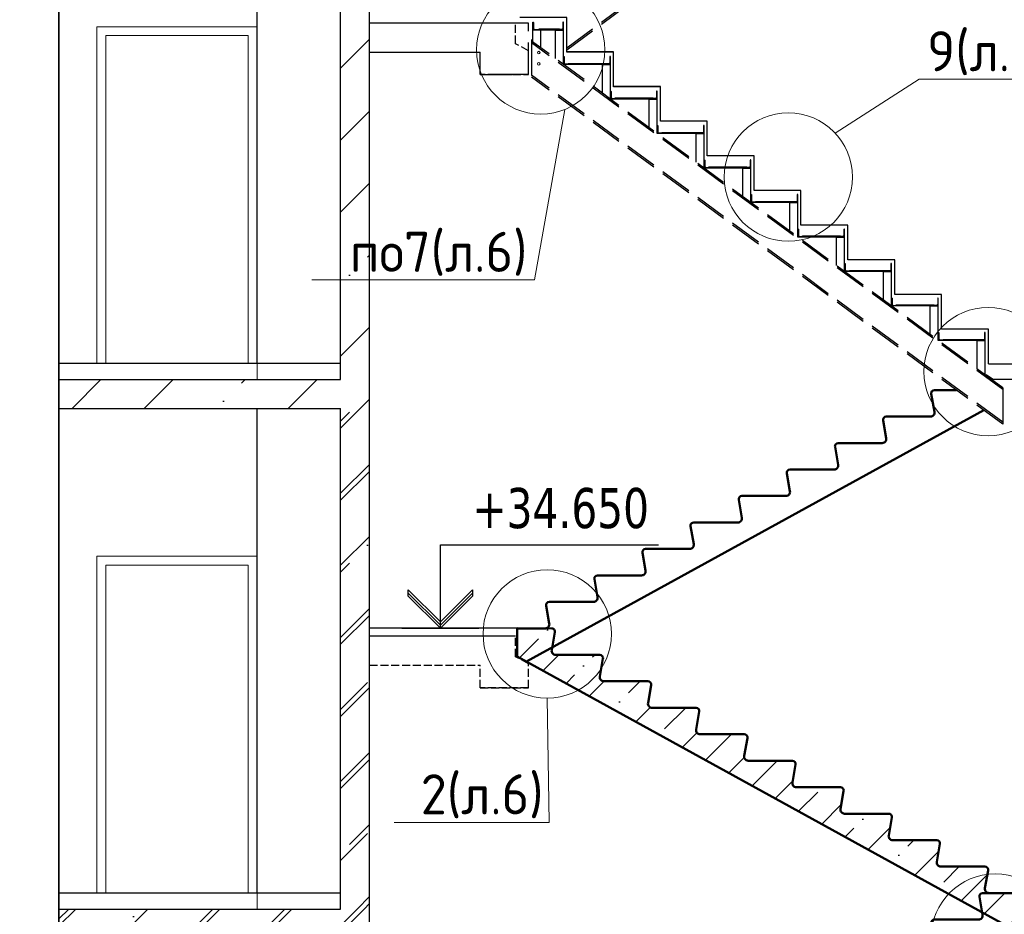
# Model space of a CAD drawing. Header units: millimetres. Extents: x 259029 to 2494469, y -731578 to -57567.
# Tile 137 of 252: x 369447 to 375583, y -498549 to -492973. Entities that reach past the tile are written whole.
import ezdxf
from ezdxf import colors
from ezdxf.entities.mleader import LeaderData, LeaderLine
from ezdxf.math import Vec2, Vec3

# ---------------------------------------------------------------- set-up
doc = ezdxf.new("R2010")
doc.units = ezdxf.units.MM
doc.linetypes.add('______2', pattern=[270, 200, -70])
for name, color, linetype, lineweight in [('1 Плита', 3, 'Continuous', 30), ('RAZMER', 100, 'Continuous', 15), ('Standard', 7, 'Continuous', 25), ('Общий01', 7, 'Continuous', 13), ('ПЛИТА', 152, 'Continuous', 35), ('РАЗРЕЗЫ', 10, 'Continuous', 60), ('Символы 0.20', 1, 'Continuous', 20), ('Стена', 7, 'Continuous', 50), ('Стена_ бетон не несущ.', 253, 'Continuous', 35), ('Стена_ бетон несущ.', 253, 'Continuous', 70)]:
    doc.layers.add(name, color=color, linetype=linetype, lineweight=lineweight)
doc.styles.add('TAHOMA', font='tahoma.ttf')
doc.styles.add('ГОСТ', font='GOST_Common.ttf')
pattern_1 = [(45, (-451201, -145751.34), (-449.0128, 449.0128), []), (45, (-450752, -145751.34), (-449.0128, 449.0128), [793.75, -158.75, 0, -158.75])]
pattern_2 = [(45, (-451201, -165551.34), (-449.0128, 449.0128), []), (45, (-450752, -165551.34), (-449.0128, 449.0128), [793.75, -158.75, 0, -158.75])]

# ---------------------------------------------------------------- blocks, each defined once
blk = doc.blocks.new('_None')
blk = doc.blocks.new('НОВЫЙ')
at = {"layer": 'Standard', "color": 5, "linetype": 'Continuous', "lineweight": 50, "transparency": 33554687}
for p, q in [((381795.4, -472257), (381776.2, -472145.8)), ((381795.8, -472121.9), (382011.4, -472121.7)), ((382011.4, -472121.9), (381835.3, -472121.9)), ((382011.4, -472121.9), (382011.4, -472297.6)), ((378952.4, -473979.3), (382011.4, -472297.6)), ((381495.8, -472286.9), (381770.9, -472286.9)), ((381495.4, -472422), (381476.2, -472310.8)), ((381195.4, -472587), (381176.2, -472475.8)), ((381195.8, -472451.9), (381470.9, -472451.9)), ((380895.4, -472752), (380876.2, -472640.8)), ((380895.8, -472616.9), (381170.9, -472616.9)), ((380595.8, -472781.9), (380870.9, -472781.9)), ((380595.4, -472917), (380576.2, -472805.8)), ((380295.4, -473082), (380276.2, -472970.8)), ((380295.8, -472946.9), (380570.9, -472946.9)), ((379995.4, -473247), (379976.2, -473135.8)), ((379995.8, -473111.9), (380270.9, -473111.9)), ((379695.8, -473276.9), (379970.9, -473276.9)), ((379695.4, -473412), (379676.2, -473300.8)), ((379395.4, -473577), (379376.2, -473465.8)), ((379395.8, -473441.9), (379670.9, -473441.9)), ((379095.4, -473742), (379076.2, -473630.8)), ((379095.8, -473606.9), (379370.9, -473606.9)), ((378894.8, -473771.9), (378894.9, -473836.7)), ((378894.8, -473771.9), (378894.8, -473947.6)), ((378894.8, -473771.9), (379070.9, -473771.9))]:
    blk.add_line(p, q, dxfattribs=at)
for centre, radius, start, end in [((381795.8, -472141.9), 20, 90, 191.30993), ((381495.8, -472306.9), 20, 90, 191.30993), ((381770.9, -472261.9), 25, 270, 11.30993), ((381470.9, -472426.9), 25, 270, 11.30993), ((381195.8, -472471.9), 20, 90, 191.30993), ((381170.9, -472591.9), 25, 270, 11.30993), ((380895.8, -472636.9), 20, 90, 191.30993), ((380595.8, -472801.9), 20, 90, 191.30993), ((380870.9, -472756.9), 25, 270, 11.30993), ((380570.9, -472921.9), 25, 270, 11.30993), ((380295.8, -472966.9), 20, 90, 191.30993), ((380270.9, -473086.9), 25, 270, 11.30993), ((379995.8, -473131.9), 20, 90, 191.30993), ((379695.8, -473296.9), 20, 90, 191.30993), ((379970.9, -473251.9), 25, 270, 11.30993), ((379395.8, -473461.9), 20, 90, 191.30993), ((379670.9, -473416.9), 25, 270, 11.30993), ((379370.9, -473581.9), 25, 270, 11.30993), ((379095.8, -473626.9), 20, 90, 191.30993), ((379070.9, -473746.9), 25, 270, 11.30993)]:
    blk.add_arc(centre, radius, start, end, dxfattribs=at)
at = {"layer": 'РАЗРЕЗЫ', "color": 5, "lineweight": 35}
for p, q in [((382011.4, -472297.6), (382011.4, -472121.9)), ((382011.4, -472297.6), (382011.4, -472297.6)), ((378894.8, -473947.6), (378894.8, -473771.9)), ((378952.4, -473979.3), (378894.8, -473947.6))]:
    blk.add_line(p, q, dxfattribs=at)
blk = doc.blocks.new('выаыв')
at = {"layer": 'Standard', "color": 7, "linetype": '______2', "lineweight": 30}
for p, q in [((483017, -472887), (483017, -472378)), ((486656, -473099), (486656, -472378)), ((482696, -473063), (483017, -472887)), ((482696, -473659), (482696, -473063)), ((483896, -473659), (483896, -473099)), ((486656, -473099), (483896, -473099)), ((482696, -473659), (482696, -473279)), ((483896, -473659), (482696, -473659)), ((483896, -473659), (482696, -473659)), ((482696, -473659), (483896, -473659)), ((483896, -473659), (482696, -473659))]:
    blk.add_line(p, q, dxfattribs=at)
at = {"layer": 'ПЛИТА', "color": 0, "lineweight": 30}
blk.add_line((483017, -472378), (486656, -472378), dxfattribs=at)
blk = doc.blocks.new('марш2')
at = {"layer": 'РАЗРЕЗЫ', "lineweight": -2}
h = blk.add_hatch(dxfattribs=at)
h.set_pattern_fill('ANSI35', color=256, scale=50)
h.paths.add_polyline_path([(519266.6, -473418), (519247, -473531.5, 0.457423), (519271.7, -473560.2), (519546.8, -473560.2, -0.457423), (519566.6, -473583), (519547, -473696.5, 0.457423), (519571.7, -473725.2), (519846.8, -473725.2, -0.457423), (519866.6, -473748), (519847, -473861.5, 0.457423), (519871.7, -473890.2), (520146.8, -473890.2, -0.457423), (520166.6, -473913), (520147, -474026.5, 0.457423), (520171.7, -474055.2), (520446.8, -474055.2, -0.457423), (520466.6, -474078), (520447, -474191.5, 0.457423), (520471.7, -474220.2), (520746.8, -474220.2, -0.457423), (520766.6, -474243), (520747, -474356.5, 0.457423), (520771.7, -474385.2), (521046.8, -474385.2, -0.457423), (521066.6, -474408), (521047, -474521.5, 0.457423), (521071.7, -474550.2), (521346.8, -474550.2, -0.457423), (521366.6, -474573), (521347, -474686.5, 0.457423), (521371.7, -474715.2), (521646.8, -474715.2, -0.457423), (521666.6, -474738), (521647, -474851.5, 0.457423), (521671.7, -474880.2), (521946.8, -474880.2, -0.457423), (521966.6, -474903), (521947, -475016.5, 0.457423), (521971.7, -475045.2), (522147.9, -475045.2), (522147.9, -475220.9), (522090.2, -475252.5), (519031.2, -473570.9), (519031.2, -473395), (519246.9, -473395.2, -0.457187)])
at = {"layer": 'РАЗРЕЗЫ', "color": 2, "lineweight": -2, "xscale": -1}
blk.add_blockref('НОВЫЙ', (901042.6, -1273.3), dxfattribs=at)

msp = doc.modelspace()

# ---------------------------------------------------------------- hatches: boundary and pattern name
at = {"layer": 'Стена_ бетон несущ.', "linetype": 'Continuous', "lineweight": 25}
h = msp.add_hatch(dxfattribs=at)
h.set_pattern_fill('ANSI35', scale=100, style=0)
h.set_pattern_definition(pattern_2)
h.paths.add_polyline_path([(371627.2, -495216.3), (371627.2, -492096.3), (371447.2, -492096.3), (371447.2, -495216.3)])
h = msp.add_hatch(dxfattribs=at)
h.set_pattern_fill('ANSI35', scale=100, style=0)
h.set_pattern_definition(pattern_2)
h.paths.add_polyline_path([(369692, -495216.3), (369692, -495396.3), (371627.2, -495396.3), (371627.2, -495216.3)])
h = msp.add_hatch(dxfattribs=at)
h.set_pattern_fill('ANSI35', scale=100, style=0)
h.set_pattern_definition(pattern_1)
h.paths.add_polyline_path([(371627.2, -498516.3), (371627.2, -495396.3), (371447.2, -495396.3), (371447.2, -498516.3)])
h = msp.add_hatch(dxfattribs=at)
h.set_pattern_fill('ANSI35', scale=100, style=0)
h.set_pattern_definition(pattern_2)
h.paths.add_polyline_path([(371627.2, -498516.3), (371627.2, -495396.3), (371447.2, -495396.3), (371447.2, -498516.3)])
h = msp.add_hatch(dxfattribs=at)
h.set_pattern_fill('ANSI35', scale=100, style=0)
h.set_pattern_definition(pattern_1)
h.paths.add_polyline_path([(369692, -498516.3), (369692, -498696.3), (371627.2, -498696.3), (371627.2, -498516.3)])
h = msp.add_hatch(dxfattribs=at)
h.set_pattern_fill('ANSI35', scale=100, style=0)
h.set_pattern_definition(pattern_2)
h.paths.add_polyline_path([(369692, -498516.3), (369692, -498696.3), (371627.2, -498696.3), (371627.2, -498516.3)])
h = msp.add_hatch(dxfattribs=at)
h.set_pattern_fill('ANSI35', scale=100, style=0)
h.set_pattern_definition(pattern_2)
h.paths.add_polyline_path([(375427.2, -498696.3), (376797.3, -498696.3), (376797.3, -498516.3), (375427.2, -498516.3)])

# ---------------------------------------------------------------- linework, layer by layer
at = {"color": 3, "linetype": 'Continuous', "lineweight": 30}
for p, q in [((375467.8, -495188.3), (375469.5, -495185.8)), ((375508.3, -495216.2), (375467.8, -495188.3)), ((375509.2, -495213.2), (375469.5, -495185.8)), ((375745.1, -495216.2), (375508.3, -495216.2)), ((375509.2, -495213.2), (375745.1, -495213.2))]:
    msp.add_line(p, q, dxfattribs=at)
for points in [[(372685, -493030.3), (372810.6, -493030.3), (372810.6, -493033.3), (372685, -493033.3), (372685, -493030.3)], [(372865.7, -493245.3), (373102.6, -493245.3), (373102.6, -493248.3), (372865.7, -493248.3), (372865.7, -493245.3)], [(373157.7, -493460.3), (373394.6, -493460.3), (373394.6, -493463.3), (373157.7, -493463.3), (373157.7, -493460.3)], [(373449.7, -493675.3), (373686.6, -493675.3), (373686.6, -493678.3), (373449.7, -493678.3), (373449.7, -493675.3)], [(373741.7, -493890.3), (373978.6, -493890.3), (373978.6, -493893.3), (373741.7, -493893.3), (373741.7, -493890.3)], [(374033.7, -494105.3), (374270.6, -494105.3), (374270.6, -494108.3), (374033.7, -494108.3), (374033.7, -494105.3)], [(374325.7, -494320.3), (374562.6, -494320.3), (374562.6, -494323.3), (374325.7, -494323.3), (374325.7, -494320.3)], [(374617.7, -494535.3), (374854.6, -494535.3), (374854.6, -494538.3), (374617.7, -494538.3), (374617.7, -494535.3)], [(374909.4, -494750.3), (375146.3, -494750.3), (375146.3, -494753.3), (374909.4, -494753.3), (374909.4, -494750.3)], [(375201.4, -494965.3), (375438.3, -494965.3), (375438.3, -494968.3), (375201.4, -494968.3), (375201.4, -494965.3)]]:
    msp.add_lwpolyline(points, dxfattribs=at)
at = {"layer": '1 Плита', "color": 2, "linetype": 'Continuous', "lineweight": 30}
for points in [[(372655.3, -493033.3), (372692, -493033.3, -0.414214), (372694.3, -493035.6), (372694.3, -493037.3), (372644.3, -493037.3), (372644.3, -492987.3), (372646, -492987.3, -0.414214), (372648.3, -492989.6), (372648.3, -493026.3, 0.414214)], [(372825.3, -493033.3), (372788.6, -493033.3, 0.414214), (372786.3, -493035.6), (372786.3, -493037.3), (372836.3, -493037.3), (372836.3, -492987.3), (372834.6, -492987.3, 0.414214), (372832.3, -492989.6), (372832.3, -493026.3, -0.414214)], [(372825.3, -493033.3), (372788.6, -493033.3, 0.414214), (372786.3, -493035.6), (372786.3, -493037.3), (372836.3, -493037.3), (372836.3, -492987.3), (372834.6, -492987.3, 0.414214), (372832.3, -492989.6), (372832.3, -493026.3, -0.414214)], [(372847.3, -493248.3), (372884, -493248.3, -0.414214), (372886.3, -493250.6), (372886.3, -493252.3), (372836.3, -493252.3), (372836.3, -493202.3), (372838, -493202.3, -0.414214), (372840.3, -493204.6), (372840.3, -493241.3, 0.414214)], [(372847.3, -493248.3), (372884, -493248.3, -0.414214), (372886.3, -493250.6), (372886.3, -493252.3), (372836.3, -493252.3), (372836.3, -493202.3), (372838, -493202.3, -0.414214), (372840.3, -493204.6), (372840.3, -493241.3, 0.414214)], [(373117.3, -493248.3), (373080.6, -493248.3, 0.414214), (373078.3, -493250.6), (373078.3, -493252.3), (373128.3, -493252.3), (373128.3, -493202.3), (373126.6, -493202.3, 0.414214), (373124.3, -493204.6), (373124.3, -493241.3, -0.414214)], [(373117.3, -493248.3), (373080.6, -493248.3, 0.414214), (373078.3, -493250.6), (373078.3, -493252.3), (373128.3, -493252.3), (373128.3, -493202.3), (373126.6, -493202.3, 0.414214), (373124.3, -493204.6), (373124.3, -493241.3, -0.414214)], [(373139.3, -493463.3), (373176, -493463.3, -0.414214), (373178.3, -493465.6), (373178.3, -493467.3), (373128.3, -493467.3), (373128.3, -493417.3), (373130, -493417.3, -0.414214), (373132.3, -493419.6), (373132.3, -493456.3, 0.414214)], [(373409.3, -493463.3), (373372.6, -493463.3, 0.414214), (373370.3, -493465.6), (373370.3, -493467.3), (373420.3, -493467.3), (373420.3, -493417.3), (373418.6, -493417.3, 0.414214), (373416.3, -493419.6), (373416.3, -493456.3, -0.414214)], [(373409.3, -493463.3), (373372.6, -493463.3, 0.414214), (373370.3, -493465.6), (373370.3, -493467.3), (373420.3, -493467.3), (373420.3, -493417.3), (373418.6, -493417.3, 0.414214), (373416.3, -493419.6), (373416.3, -493456.3, -0.414214)], [(373431.3, -493678.3), (373468, -493678.3, -0.414214), (373470.3, -493680.6), (373470.3, -493682.3), (373420.3, -493682.3), (373420.3, -493632.3), (373422, -493632.3, -0.414214), (373424.3, -493634.6), (373424.3, -493671.3, 0.414214)], [(373701.3, -493678.3), (373664.6, -493678.3, 0.414214), (373662.3, -493680.6), (373662.3, -493682.3), (373712.3, -493682.3), (373712.3, -493632.3), (373710.6, -493632.3, 0.414214), (373708.3, -493634.6), (373708.3, -493671.3, -0.414214)], [(373701.3, -493678.3), (373664.6, -493678.3, 0.414214), (373662.3, -493680.6), (373662.3, -493682.3), (373712.3, -493682.3), (373712.3, -493632.3), (373710.6, -493632.3, 0.414214), (373708.3, -493634.6), (373708.3, -493671.3, -0.414214)], [(373723.3, -493893.3), (373760, -493893.3, -0.414214), (373762.3, -493895.6), (373762.3, -493897.3), (373712.3, -493897.3), (373712.3, -493847.3), (373714, -493847.3, -0.414214), (373716.3, -493849.6), (373716.3, -493886.3, 0.414214)], [(373993.3, -493893.3), (373956.6, -493893.3, 0.414214), (373954.3, -493895.6), (373954.3, -493897.3), (374004.3, -493897.3), (374004.3, -493847.3), (374002.6, -493847.3, 0.414214), (374000.3, -493849.6), (374000.3, -493886.3, -0.414214)], [(373993.3, -493893.3), (373956.6, -493893.3, 0.414214), (373954.3, -493895.6), (373954.3, -493897.3), (374004.3, -493897.3), (374004.3, -493847.3), (374002.6, -493847.3, 0.414214), (374000.3, -493849.6), (374000.3, -493886.3, -0.414214)], [(374015.3, -494108.3), (374052, -494108.3, -0.414214), (374054.3, -494110.6), (374054.3, -494112.3), (374004.3, -494112.3), (374004.3, -494062.3), (374006, -494062.3, -0.414214), (374008.3, -494064.6), (374008.3, -494101.3, 0.414214)], [(374285.3, -494108.3), (374248.6, -494108.3, 0.414214), (374246.3, -494110.6), (374246.3, -494112.3), (374296.3, -494112.3), (374296.3, -494062.3), (374294.6, -494062.3, 0.414214), (374292.3, -494064.6), (374292.3, -494101.3, -0.414214)], [(374285.3, -494108.3), (374248.6, -494108.3, 0.414214), (374246.3, -494110.6), (374246.3, -494112.3), (374296.3, -494112.3), (374296.3, -494062.3), (374294.6, -494062.3, 0.414214), (374292.3, -494064.6), (374292.3, -494101.3, -0.414214)], [(374307.3, -494323.3), (374344, -494323.3, -0.414214), (374346.3, -494325.6), (374346.3, -494327.3), (374296.3, -494327.3), (374296.3, -494277.3), (374298, -494277.3, -0.414214), (374300.3, -494279.6), (374300.3, -494316.3, 0.414214)], [(374577.3, -494323.3), (374540.6, -494323.3, 0.414214), (374538.3, -494325.6), (374538.3, -494327.3), (374588.3, -494327.3), (374588.3, -494277.3), (374586.6, -494277.3, 0.414214), (374584.3, -494279.6), (374584.3, -494316.3, -0.414214)], [(374577.3, -494323.3), (374540.6, -494323.3, 0.414214), (374538.3, -494325.6), (374538.3, -494327.3), (374588.3, -494327.3), (374588.3, -494277.3), (374586.6, -494277.3, 0.414214), (374584.3, -494279.6), (374584.3, -494316.3, -0.414214)], [(374599.3, -494538.3), (374636, -494538.3, -0.414214), (374638.3, -494540.6), (374638.3, -494542.3), (374588.3, -494542.3), (374588.3, -494492.3), (374590, -494492.3, -0.414214), (374592.3, -494494.6), (374592.3, -494531.3, 0.414214)], [(374869.3, -494538.3), (374832.6, -494538.3, 0.414214), (374830.3, -494540.6), (374830.3, -494542.3), (374880.3, -494542.3), (374880.3, -494492.3), (374878.6, -494492.3, 0.414214), (374876.3, -494494.6), (374876.3, -494531.3, -0.414214)], [(374869.3, -494538.3), (374832.6, -494538.3, 0.414214), (374830.3, -494540.6), (374830.3, -494542.3), (374880.3, -494542.3), (374880.3, -494492.3), (374878.6, -494492.3, 0.414214), (374876.3, -494494.6), (374876.3, -494531.3, -0.414214)], [(374891.1, -494753.3), (374927.8, -494753.3, -0.414214), (374930.1, -494755.6), (374930.1, -494757.3), (374880.1, -494757.3), (374880.1, -494707.3), (374881.8, -494707.3, -0.414214), (374884.1, -494709.6), (374884.1, -494746.3, 0.414214)], [(375161.1, -494753.3), (375124.4, -494753.3, 0.414214), (375122.1, -494755.6), (375122.1, -494757.3), (375172.1, -494757.3), (375172.1, -494707.3), (375170.4, -494707.3, 0.414214), (375168.1, -494709.6), (375168.1, -494746.3, -0.414214)], [(375161.1, -494753.3), (375124.4, -494753.3, 0.414214), (375122.1, -494755.6), (375122.1, -494757.3), (375172.1, -494757.3), (375172.1, -494707.3), (375170.4, -494707.3, 0.414214), (375168.1, -494709.6), (375168.1, -494746.3, -0.414214)], [(375183.1, -494968.3), (375219.8, -494968.3, -0.414214), (375222.1, -494970.6), (375222.1, -494972.3), (375172.1, -494972.3), (375172.1, -494922.3), (375173.8, -494922.3, -0.414214), (375176.1, -494924.6), (375176.1, -494961.3, 0.414214)], [(375453.1, -494968.3), (375416.4, -494968.3, 0.414214), (375414.1, -494970.6), (375414.1, -494972.3), (375464.1, -494972.3), (375464.1, -494922.3), (375462.4, -494922.3, 0.414214), (375460.1, -494924.6), (375460.1, -494961.3, -0.414214)], [(375453.1, -494968.3), (375416.4, -494968.3, 0.414214), (375414.1, -494970.6), (375414.1, -494972.3), (375464.1, -494972.3), (375464.1, -494922.3), (375462.4, -494922.3, 0.414214), (375460.1, -494924.6), (375460.1, -494961.3, -0.414214)]]:
    msp.add_lwpolyline(points, format="xyb", close=True, dxfattribs=at)
at = {"layer": 'RAZMER'}
for centre in [(372681.8, -493177.8, 0), (372681.8, -493247.8, 0)]:
    msp.add_circle(centre, 8, dxfattribs=at)
at = {"layer": 'Standard', "color": 253, "linetype": '______2', "lineweight": 30, "true_color": 0xababab}
for p, q in [((372856.3, -493147.4), (375573.4, -491146.9)), ((372856.3, -493159.8), (375573.4, -491159.3)), ((375573.4, -495267.6), (372637.2, -493105.7)), ((375573.4, -495278.4), (372637.2, -493116.5)), ((375573.4, -495480.9), (372637.2, -493319)), ((375573.4, -495493.3), (372637.2, -493331.4))]:
    msp.add_line(p, q, dxfattribs=at)
at = {"layer": 'Standard', "color": 7, "linetype": 'Continuous', "lineweight": 25}
for p, q in [((371627.2, -493216.3), (371627.2, -491916.3)), ((371627.2, -493216.3), (371627.2, -491916.3)), ((371447.2, -495216.3), (371447.2, -492096.3)), ((371627.2, -498696.3), (371627.2, -493173.5)), ((371627.2, -498696.3), (371627.2, -493173.5)), ((371627.2, -495396.3), (371627.2, -493366.3)), ((371627.2, -496766.3), (371627.2, -495216.3)), ((371627.2, -496766.3), (371627.2, -495216.3)), ((371447.2, -498516.3), (371447.2, -495396.3)), ((371447.2, -498516.3), (371447.2, -495396.3)), ((372069.1, -496766.3), (372069.1, -496246.3)), ((372069.1, -496246.3), (373429.1, -496246.3)), ((372069.1, -496766.3), (372069.1, -496246.3)), ((372069.1, -496246.3), (373429.1, -496246.3)), ((371869.1, -496566.3), (371869.1, -496526.3)), ((371869.1, -496526.3), (372069.1, -496726.3)), ((371869.1, -496566.3), (371869.1, -496526.3)), ((371869.1, -496526.3), (372069.1, -496726.3)), ((372069.1, -496726.3), (372269.1, -496526.3)), ((372069.1, -496726.3), (372269.1, -496526.3)), ((372269.1, -496526.3), (372269.1, -496546.3)), ((372269.1, -496526.3), (372269.1, -496546.3)), ((372069.1, -496746.3), (371869.1, -496546.3)), ((372069.1, -496746.3), (371869.1, -496546.3)), ((372069.1, -496766.3), (371869.1, -496566.3)), ((372069.1, -496766.3), (371869.1, -496566.3)), ((372269.1, -496546.3), (372069.1, -496746.3)), ((372269.1, -496546.3), (372069.1, -496746.3)), ((372269.1, -496566.3), (372069.1, -496766.3)), ((372269.1, -496566.3), (372069.1, -496766.3)), ((372269.1, -496546.3), (372269.1, -496566.3)), ((372269.1, -496546.3), (372269.1, -496566.3)), ((371829.1, -496766.3), (372309.1, -496766.3)), ((371829.1, -496766.3), (372309.1, -496766.3)), ((371627.2, -500066.3), (371627.2, -498516.3)), ((371627.2, -500066.3), (371627.2, -498516.3))]:
    msp.add_line(p, q, dxfattribs=at)
at = {"layer": 'Standard', "color": 7, "linetype": '______2', "lineweight": 30}
for p, q in [((371627.2, -493175.3), (371627.2, -492995.2)), ((372617.2, -493315.3), (372617.2, -492995.2)), ((371627.2, -493175.3), (372317.2, -493175.3)), ((372317.2, -493315.3), (372317.2, -493175.3)), ((372617.2, -493315.3), (372617.2, -493220.3)), ((372317.2, -493315.3), (372617.2, -493315.3)), ((372317.2, -493315.3), (372617.2, -493315.3)), ((372617.2, -493315.3), (372317.2, -493315.3)), ((372317.2, -493315.3), (372617.2, -493315.3)), ((372317.2, -493315.3), (372617.2, -493315.3)), ((372317.2, -493315.3), (372617.2, -493315.3)), ((372617.2, -493315.3), (372317.2, -493315.3)), ((372317.2, -493315.3), (372617.2, -493315.3))]:
    msp.add_line(p, q, dxfattribs=at)
at = {"layer": 'Standard', "color": 7, "linetype": 'Continuous', "lineweight": 13}
for p, q in [((370871.2, -493072.3), (369983.2, -493072.3)), ((369983.2, -493072.3), (369983.2, -495116.3)), ((370871.2, -495116.3), (370871.2, -493072.3)), ((370871.2, -496372.3), (369983.2, -496372.3)), ((369983.2, -496372.3), (369983.2, -498416.3)), ((370871.2, -496372.3), (369983.2, -496372.3)), ((369983.2, -496372.3), (369983.2, -498416.3)), ((370871.2, -498416.3), (370871.2, -496372.3)), ((370871.2, -498416.3), (370871.2, -496372.3))]:
    msp.add_line(p, q, dxfattribs=at)
at = {"layer": 'Standard', "color": 5, "linetype": 'Continuous', "lineweight": 50, "transparency": 33554687}
for p, q in [((375147.6, -495416.6), (375128.4, -495305.4)), ((375148, -495281.5), (375285.6, -495281.5)), ((372604.6, -496973.9), (375455.5, -495406.6)), ((374847.6, -495581.6), (374828.4, -495470.4)), ((374848, -495446.5), (375123.1, -495446.5)), ((374548, -495611.5), (374823.1, -495611.5)), ((374547.6, -495746.6), (374528.4, -495635.4)), ((374247.6, -495911.6), (374228.4, -495800.4)), ((374248, -495776.5), (374523.1, -495776.5)), ((373947.6, -496076.6), (373928.4, -495965.4)), ((373948, -495941.5), (374223.1, -495941.5)), ((373648, -496106.5), (373923.1, -496106.5)), ((373647.6, -496241.6), (373628.4, -496130.4)), ((373347.6, -496406.6), (373328.4, -496295.4)), ((373348, -496271.5), (373623.1, -496271.5)), ((373047.6, -496571.6), (373028.4, -496460.4)), ((373048, -496436.5), (373323.1, -496436.5)), ((372748, -496601.5), (373023.1, -496601.5)), ((372747.6, -496736.6), (372728.4, -496625.4)), ((372547, -496766.5), (372547.1, -496831.3)), ((372547, -496766.5), (372547, -496942.2)), ((372547, -496766.5), (372723.1, -496766.5))]:
    msp.add_line(p, q, dxfattribs=at)
for centre, radius, start, end in [((375148, -495301.5), 20, 90, 191.30993), ((375123.1, -495421.5), 25, 270, 11.30993), ((374848, -495466.5), 20, 90, 191.30993), ((374548, -495631.5), 20, 90, 191.30993), ((374823.1, -495586.5), 25, 270, 11.30993), ((374248, -495796.5), 20, 90, 191.30993), ((374523.1, -495751.5), 25, 270, 11.30993), ((374223.1, -495916.5), 25, 270, 11.30993), ((373948, -495961.5), 20, 90, 191.30993), ((373648, -496126.5), 20, 90, 191.30993), ((373923.1, -496081.5), 25, 270, 11.30993), ((373348, -496291.5), 20, 90, 191.30993), ((373623.1, -496246.5), 25, 270, 11.30993), ((373323.1, -496411.5), 25, 270, 11.30993), ((373048, -496456.5), 20, 90, 191.30993), ((372748, -496621.5), 20, 90, 191.30993), ((373023.1, -496576.5), 25, 270, 11.30993), ((372723.1, -496741.5), 25, 270, 11.30993)]:
    msp.add_arc(centre, radius, start, end, dxfattribs=at)
at = {"layer": 'Общий01', "color": 7, "linetype": 'Continuous', "lineweight": 25}
for p, q in [((371447.2, -495116.3), (369692, -495116.3)), ((375483.9, -495117.3), (376527.2, -495116.3)), ((369692, -495216.3), (371447.2, -495216.3)), ((369692, -495396.3), (371447.2, -495396.3)), ((371447.2, -498416.3), (369692, -498416.3)), ((371447.2, -498416.3), (369692, -498416.3)), ((375458.5, -498416.3), (376527.2, -498416.3)), ((375467.6, -498416.3), (376527.2, -498416.3)), ((369692, -498516.3), (371447.2, -498516.3)), ((369692, -498516.3), (371447.2, -498516.3))]:
    msp.add_line(p, q, dxfattribs=at)
at = {"layer": 'ПЛИТА', "color": 0}
msp.add_line((369692, -488390.6), (369692, -515811.2), dxfattribs=at)
at = {"layer": 'ПЛИТА', "color": 0, "lineweight": 30}
for p, q in [((372617.2, -492995.2), (371627.2, -492995.2)), ((371627.2, -493175.3), (372317.2, -493175.3))]:
    msp.add_line(p, q, dxfattribs=at)
at = {"layer": 'РАЗРЕЗЫ', "color": 3, "lineweight": 30}
for p, q in [((372644.3, -493110.9), (372644.3, -493037.3)), ((372794.3, -493037.3), (372655.6, -493037.3)), ((372694.3, -493147.7), (372694.3, -493037.3)), ((372786.3, -493215.5), (372786.3, -493037.3)), ((372836.3, -493252.3), (372836.3, -492997.3)), ((373128.3, -493467.3), (373128.3, -493212.3)), ((373086.3, -493252.3), (372836.3, -493252.3)), ((373078.3, -493430.5), (373078.3, -493252.3)), ((373378.3, -493467.3), (373128.3, -493467.3)), ((373370.3, -493645.5), (373370.3, -493467.3)), ((373420.3, -493682.3), (373420.3, -493427.3)), ((373712.3, -493897.3), (373712.3, -493642.3)), ((373670.3, -493682.3), (373420.3, -493682.3)), ((373662.3, -493860.5), (373662.3, -493682.3)), ((373962.3, -493897.3), (373712.3, -493897.3)), ((373954.3, -494075.5), (373954.3, -493897.3)), ((374004.3, -494112.3), (374004.3, -493857.3)), ((374296.3, -494327.3), (374296.3, -494072.3)), ((374254.3, -494112.3), (374004.3, -494112.3)), ((374246.3, -494290.5), (374246.3, -494112.3)), ((374546.3, -494327.3), (374296.3, -494327.3)), ((374538.3, -494505.5), (374538.3, -494327.3)), ((374588.3, -494542.3), (374588.3, -494287.3)), ((374880.3, -494757.3), (374880.3, -494502.3)), ((374838.3, -494542.3), (374588.3, -494542.3)), ((374830.3, -494720.5), (374830.3, -494542.3)), ((375130.1, -494757.3), (374880.1, -494757.3)), ((375122.1, -494935.3), (375122.1, -494757.3)), ((375172.1, -494972.1), (375172.1, -494717.3)), ((375464.1, -495187.1), (375464.1, -494932.3)), ((375422.1, -494972.3), (375172.1, -494972.3)), ((375414.1, -495150.3), (375414.1, -494972.3))]:
    msp.add_line(p, q, dxfattribs=at)
at = {"layer": 'РАЗРЕЗЫ', "color": 2, "lineweight": 30}
for p, q in [((372637.2, -493095.4), (372637.2, -493321.2)), ((372637.2, -493139.3), (372637.2, -493251.6)), ((375573.4, -495267.6), (375573.4, -495493.3))]:
    msp.add_line(p, q, dxfattribs=at)
at = {"layer": 'РАЗРЕЗЫ', "color": 5, "lineweight": 35}
for p, q in [((372547, -496942.2), (372547, -496766.5)), ((372604.6, -496973.9), (372547, -496942.2))]:
    msp.add_line(p, q, dxfattribs=at)
at = {"layer": 'РАЗРЕЗЫ', "color": 1, "lineweight": 30}
for points in [[(375191.9, -494902.3), (375191.9, -494686.3), (374900.1, -494686.3), (374900.1, -494470.3), (374608.3, -494470.3), (374608.3, -494254.3), (374316.3, -494254.3), (374316.3, -494038.3), (374024.3, -494038.3), (374024.3, -493822.3), (373732.3, -493822.3), (373732.3, -493606.3), (373440.3, -493606.3), (373440.3, -493390.3), (373148.3, -493390.3), (373148.3, -493174.3), (372856.3, -493174.3), (372856.3, -492958.3), (372564.3, -492958.3), (372564.3, -492958.3), (372564.3, -492958.3)], [(375483.9, -495117.3), (375483.9, -494901.3), (375192.1, -494901.3), (375192.1, -494685.3), (374900.3, -494685.3), (374900.3, -494469.3), (374608.3, -494469.3), (374608.3, -494253.3), (374316.3, -494253.3), (374316.3, -494037.3), (374024.3, -494037.3), (374024.3, -493821.3), (373732.3, -493821.3), (373732.3, -493605.3), (373440.3, -493605.3), (373440.3, -493389.3), (373148.3, -493389.3), (373148.3, -493173.3), (372856.3, -493173.3), (372856.3, -492958.3), (372856.3, -492958.3)]]:
    msp.add_lwpolyline(points, dxfattribs=at)
at = {"layer": 'Символы 0.20'}
for centre in [(372694.6, -493160.9), (374237.6, -493953.7), (375482.4, -495166.3), (372734.6, -496801.1), (375527, -498696.3)]:
    msp.add_circle(centre, 400, dxfattribs=at)
at = {"layer": 'Стена', "color": 7, "linetype": 'Continuous', "lineweight": 25}
for p in [(372727.2, -496766.3), (372727.2, -496766.3), (372752.4, -496766.3)]:
    msp.add_line(p, (371627.2, -496766.3), dxfattribs=at)
at = {"layer": 'Стена_ бетон не несущ.', "color": 45, "linetype": 'Continuous', "lineweight": 25}
for p, q in [((370927.2, -495116.3), (370927.2, -492096.3)), ((370927.2, -498416.3), (370927.2, -495396.3)), ((370927.2, -498416.3), (370927.2, -495396.3))]:
    msp.add_line(p, q, dxfattribs=at)
at = {"layer": 'Стена_ бетон не несущ.', "color": 7, "linetype": 'Continuous', "lineweight": 13}
for p, q in [((370927.2, -493016.3), (369927.2, -493016.3)), ((369927.2, -493016.3), (369927.2, -495116.3)), ((370927.2, -495216.3), (370927.2, -493016.3)), ((370927.2, -496316.3), (369927.2, -496316.3)), ((369927.2, -496316.3), (369927.2, -498416.3)), ((370927.2, -496316.3), (369927.2, -496316.3)), ((369927.2, -496316.3), (369927.2, -498416.3)), ((370927.2, -498516.3), (370927.2, -496316.3)), ((370927.2, -498516.3), (370927.2, -496316.3))]:
    msp.add_line(p, q, dxfattribs=at)

# ---------------------------------------------------------------- block references
at = {"layer": 'РАЗРЕЗЫ', "color": 2, "lineweight": -2, "xscale": -0.25, "yscale": 0.25, "zscale": 0.25}
for p in [(493291.3, -374900.6), (493291.3, -378721.7)]:
    msp.add_blockref('выаыв', p, dxfattribs=at)
at = {"layer": 'РАЗРЕЗЫ', "color": 2, "lineweight": -2}
for name, p in [('марш2', (-146484.3, -23371.3)), ('НОВЫЙ', (-6347.8, -26294.6))]:
    msp.add_blockref(name, p, dxfattribs=at)

# ---------------------------------------------------------------- texts
at = {"layer": 'Standard', "color": 7, "linetype": 'Continuous', "lineweight": 25, "insert": (372269.1, -496146.3), "char_height": 250, "width": 1183.813, "attachment_point": 7, "style": 'TAHOMA'}
msp.add_mtext('\\W0.86;+34.650', dxfattribs=at)

# ---------------------------------------------------------------- leaders
at = {"layer": 'Символы 0.20'}
ml = msp.add_multileader_mtext('Standard', dxfattribs=at)
ml.set_content('9(л.9)', color=256, style='ГОСТ')
ml.set_leader_properties(color=256, linetype='ByLayer', lineweight=-1)
ml.set_arrow_properties(name='NONE')
ml.build(insert=Vec2(0, 0))
ml.multileader.update_dxf_attribs({"text_left_attachment_type": 6, "text_right_attachment_type": 6, "dogleg_length": 0.25, "arrow_head_size": 200, "scale": 100})
ctx = ml.context
ctx.base_point, ctx.scale, ctx.char_height, ctx.arrow_head_size, ctx.landing_gap_size, ctx.plane_origin = Vec3(375077.2, -493344.2), 100, 250, 200, 25, Vec3(372721.7, -495065.3)
ctx.left_attachment, ctx.right_attachment = 6, 6
notes = []
notes.append((ctx, [(1, (1, 1, 0), (375052.2, -493344.2), (1, 0), 25, [(0, [(374529.4, -493680)], 0, [])])]))
ctx.mtext.insert, ctx.mtext.width, ctx.mtext.flow_direction = Vec3(375102.2, -493044.2), 792.21, 5
ml = msp.add_multileader_mtext('Standard', dxfattribs=at)
ml.set_content('8(л.6)', color=256, style='ГОСТ')
ml.set_leader_properties(color=256, linetype='ByLayer', lineweight=-1)
ml.set_arrow_properties(name='NONE')
ml.build(insert=Vec2(0, 0))
ml.multileader.update_dxf_attribs({"text_left_attachment_type": 6, "text_right_attachment_type": 6, "dogleg_length": 0.25, "arrow_head_size": 200, "scale": 100})
ctx = ml.context
ctx.base_point, ctx.scale, ctx.char_height, ctx.arrow_head_size, ctx.landing_gap_size, ctx.plane_origin = Vec3(354934.2, -493970.7), 100, 250, 200, 25, Vec3(355418.5, -494272.5)
ctx.left_attachment, ctx.right_attachment = 6, 6
notes.append((ctx, [(0, (1, 1, 0), (354909.2, -493970.7), (1, 0), 25, [(0, [(354235.4, -493382.7)], 0, [])])]))
ctx.mtext.insert, ctx.mtext.width, ctx.mtext.defined_height, ctx.mtext.flow_direction = Vec3(354959.2, -493670.7), 1094.387, 742.8, 5
ml = msp.add_multileader_mtext('Standard', dxfattribs=at)
ml.set_content('по7(л.6)', color=256, style='ГОСТ')
ml.set_leader_properties(color=256, linetype='ByLayer', lineweight=-1)
ml.set_arrow_properties(name='NONE')
ml.build(insert=Vec2(0, 0))
ml.multileader.update_dxf_attribs({"text_left_attachment_type": 6, "text_right_attachment_type": 6, "dogleg_length": 0.25, "arrow_head_size": 200, "scale": 100})
ctx = ml.context
ctx.base_point, ctx.scale, ctx.char_height, ctx.arrow_head_size, ctx.landing_gap_size, ctx.plane_origin = Vec3(371479.9, -494594.7), 100, 250, 200, 25, Vec3(374210.6, -494272.5)
ctx.left_attachment, ctx.right_attachment = 6, 6
notes.append((ctx, [(1, (1, 1, 0), (372654.9, -494594.7), (-1, 0), 25, [(0, [(372844.5, -493531.7)], 0, [])])]))
ctx.mtext.insert, ctx.mtext.width, ctx.mtext.defined_height, ctx.mtext.flow_direction = Vec3(371504.9, -494294.7), 1094.387, 742.8, 5
ml = msp.add_multileader_mtext('Standard', dxfattribs=at)
ml.set_content('1(л.6)', color=256, style='ГОСТ')
ml.set_leader_properties(color=256, linetype='ByLayer', lineweight=-1)
ml.set_arrow_properties(name='NONE')
ml.build(insert=Vec2(0, 0))
ml.multileader.update_dxf_attribs({"text_left_attachment_type": 6, "text_right_attachment_type": 6, "dogleg_length": 0.25, "arrow_head_size": 200, "scale": 100})
ctx = ml.context
ctx.base_point, ctx.scale, ctx.char_height, ctx.arrow_head_size, ctx.landing_gap_size, ctx.plane_origin = Vec3(357194.3, -494310.4), 100, 250, 200, 25, Vec3(358408.5, -496444.9)
ctx.left_attachment, ctx.right_attachment = 6, 6
notes.append((ctx, [(0, (1, 1, 0), (357169.3, -494310.4), (1, 0), 25, [(0, [(357097.5, -494989.8)], 0, [])])]))
ctx.mtext.insert, ctx.mtext.width, ctx.mtext.flow_direction = Vec3(357219.3, -494010.4), 792.21, 5
ml = msp.add_multileader_mtext('Standard', dxfattribs=at)
ml.set_content('3(л.6)', color=256, style='ГОСТ')
ml.set_leader_properties(color=256, linetype='ByLayer', lineweight=-1)
ml.set_arrow_properties(name='NONE')
ml.build(insert=Vec2(0, 0))
ml.multileader.update_dxf_attribs({"text_left_attachment_type": 6, "text_right_attachment_type": 6, "dogleg_length": 0.25, "arrow_head_size": 200, "scale": 100})
ctx = ml.context
ctx.base_point, ctx.scale, ctx.char_height, ctx.arrow_head_size, ctx.landing_gap_size, ctx.plane_origin = Vec3(354921.9, -497671.3), 100, 250, 200, 25, Vec3(355406.2, -497973.1)
ctx.left_attachment, ctx.right_attachment = 6, 6
notes.append((ctx, [(0, (1, 1, 0), (354896.9, -497671.3), (1, 0), 25, [(0, [(354223.1, -497083.4)], 0, [])])]))
ctx.mtext.insert, ctx.mtext.width, ctx.mtext.defined_height, ctx.mtext.flow_direction = Vec3(354946.9, -497371.3), 1094.387, 742.8, 5
ml = msp.add_multileader_mtext('Standard', dxfattribs=at)
ml.set_content('2(л.6)', color=256, style='ГОСТ')
ml.set_leader_properties(color=256, linetype='ByLayer', lineweight=-1)
ml.set_arrow_properties(name='NONE')
ml.build(insert=Vec2(0, 0))
ml.multileader.update_dxf_attribs({"text_left_attachment_type": 6, "text_right_attachment_type": 6, "dogleg_length": 0.25, "arrow_head_size": 200, "scale": 100})
ctx = ml.context
ctx.base_point, ctx.scale, ctx.char_height, ctx.arrow_head_size, ctx.landing_gap_size, ctx.plane_origin = Vec3(371921.2, -497975.7), 100, 250, 200, 25, Vec3(374250.6, -497912.8)
ctx.left_attachment, ctx.right_attachment = 6, 6
notes.append((ctx, [(1, (1, 1, 0), (372746.2, -497975.7), (-1, 0), 25, [(0, [(372734.6, -497201.1)], 0, [])])]))
ctx.mtext.insert, ctx.mtext.width, ctx.mtext.defined_height, ctx.mtext.flow_direction = Vec3(371946.2, -497675.7), 1094.387, 742.8, 5
ml = msp.add_multileader_mtext('Standard', dxfattribs=at)
ml.set_content('1(л.6)', color=256, style='ГОСТ')
ml.set_leader_properties(color=256, linetype='ByLayer', lineweight=-1)
ml.set_arrow_properties(name='NONE')
ml.build(insert=Vec2(0, 0))
ml.multileader.update_dxf_attribs({"text_left_attachment_type": 6, "text_right_attachment_type": 6, "dogleg_length": 0.25, "arrow_head_size": 200, "scale": 100})
ctx = ml.context
ctx.base_point, ctx.scale, ctx.char_height, ctx.arrow_head_size, ctx.landing_gap_size, ctx.plane_origin = Vec3(357194.3, -497610.4), 100, 250, 200, 25, Vec3(358408.5, -499744.9)
ctx.left_attachment, ctx.right_attachment = 6, 6
notes.append((ctx, [(0, (1, 1, 0), (357169.3, -497610.4), (1, 0), 25, [(0, [(357097.5, -498289.8)], 0, [])])]))
ctx.mtext.insert, ctx.mtext.width, ctx.mtext.flow_direction = Vec3(357219.3, -497310.4), 792.21, 5
for ctx, leaders in notes:
    for number, flags, end, landing, length, lines in leaders:
        leader = LeaderData()
        leader.index, (leader.has_last_leader_line, leader.has_dogleg_vector, leader.attachment_direction) = number, flags
        leader.last_leader_point, leader.dogleg_vector, leader.dogleg_length = Vec3(end), Vec3(landing), length
        for number, points, colour, breaks in lines:
            line = LeaderLine()
            line.index, line.vertices, line.color, line.breaks = number, Vec3.list(points), colors.encode_raw_color(colour), breaks
            leader.lines.append(line)
        ctx.leaders.append(leader)

doc.saveas('drawing.dxf')
